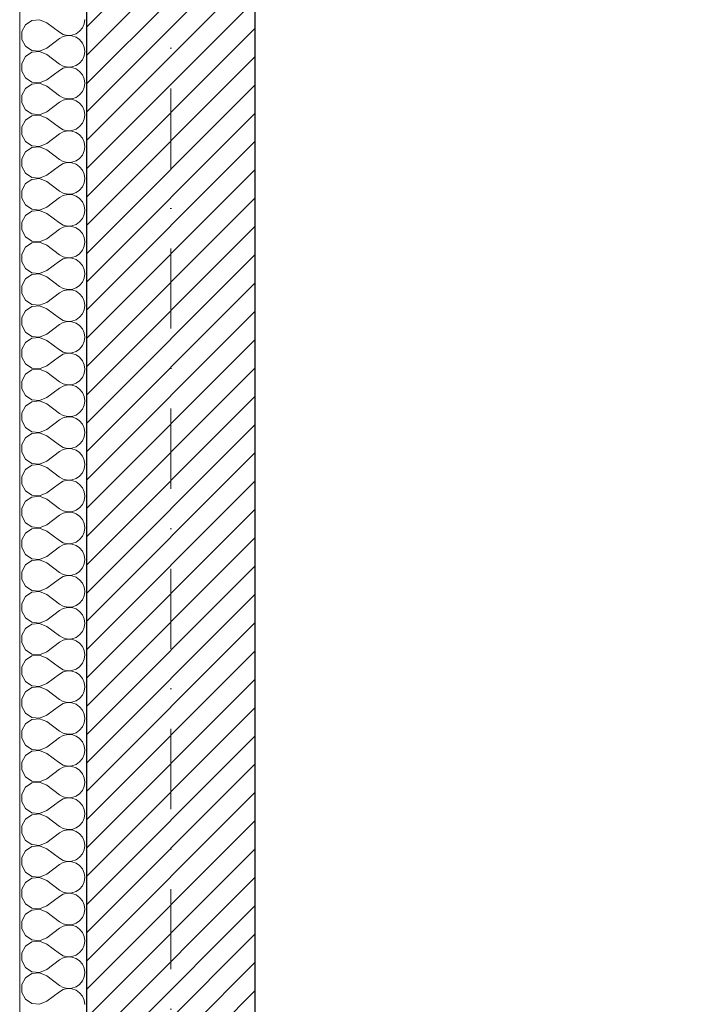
# Model space of a CAD drawing. Header units: millimetres. Extents: x 172139 to 266886, y 98118 to 138225.
# Tile 7 of 123: x 179075 to 180563, y 110143 to 112357. Entities that reach past the tile are written whole.
import ezdxf

# ---------------------------------------------------------------- set-up
doc = ezdxf.new("R2010")
doc.units = ezdxf.units.MM
doc.header["$MEASUREMENT"] = 0
doc.linetypes.add('Kropki i Kreski', pattern=[360, 180, -90, 0, -90])
for name, color, linetype in [('Konstrukcja - Siatki mod', 7, 'Continuous'), ('KR_INW', 7, 'Continuous'), ('NAPIS_SODON', 7, 'Continuous')]:
    doc.layers.add(name, color=color, linetype=linetype)
doc.layers.add('Konstrukcja - Siatki mod_Nr_pióra__48', color=7, linetype='Continuous', lineweight=15, true_color=0xa80f02)
doc.layers.add('KR_INW_Nr_pióra__102', color=7, linetype='Continuous', lineweight=5, true_color=0xcccccc)
for name, color, linetype, lineweight in [('KR_INW_Nr_pióra__101', 252, 'Continuous', 5), ('KR_INW_Nr_pióra__27', 7, 'Continuous', 25), ('KR_INW_Nr_pióra__47', 7, 'Continuous', 15), ('NAPIS_SODON_Nr_pióra__1', 7, 'Continuous', 13)]:
    doc.layers.add(name, color=color, linetype=linetype, lineweight=lineweight)

# ---------------------------------------------------------------- blocks, each defined once
blk = doc.blocks.new('Strop_1', base_point=(179225, 121523.3))
at = {"layer": 'NAPIS_SODON_Nr_pióra__1', "linetype": 'Continuous', "flags": 128}
blk.add_lwpolyline([(179225, 121523.3), (179225.9, 107003.8), (250898.3, 107008.3), (250897.4, 121527.8)], close=True, dxfattribs=at)
blk = doc.blocks.new('*X140')
at = {"layer": 'KR_INW_Nr_pióra__102', "linetype": 'Continuous'}
for p, q in [((179102.4, 112355.1), (179088, 112345.5)), ((179119.8, 112356.7), (179102.4, 112355.1)), ((179135.8, 112350), (179119.8, 112356.7)), ((179220.2, 112347.4), (179221.5, 112357.1)), ((179088, 112345.5), (179079.7, 112330.1)), ((179135.8, 112350), (179164.4, 112328.6)), ((179209.9, 112330.8), (179216.2, 112338.4)), ((179216.2, 112338.4), (179220.2, 112347.4)), ((179079.7, 112330.1), (179079.7, 112312.7)), ((179079.7, 112312.7), (179088, 112297.4)), ((179135.8, 112292.9), (179164.4, 112314.3)), ((179164.4, 112328.6), (179173, 112323.8)), ((179173, 112319.1), (179164.4, 112314.3)), ((179173, 112323.8), (179182.6, 112321.6)), ((179182.6, 112321.3), (179173, 112319.1)), ((179182.6, 112321.6), (179192.4, 112322.1)), ((179192.4, 112320.8), (179182.6, 112321.3)), ((179192.4, 112322.1), (179201.8, 112325.2)), ((179201.8, 112317.7), (179192.4, 112320.8)), ((179201.8, 112325.2), (179209.9, 112330.8)), ((179209.9, 112312.1), (179201.8, 112317.7)), ((179216.2, 112304.5), (179209.9, 112312.1)), ((179088, 112297.4), (179102.4, 112287.8)), ((179119.8, 112286.1), (179135.8, 112292.9)), ((179220.2, 112295.5), (179216.2, 112304.5)), ((179221.5, 112285.7), (179220.2, 112295.5)), ((179088, 112274), (179079.7, 112258.7)), ((179102.4, 112283.7), (179088, 112274)), ((179102.4, 112287.8), (179119.8, 112286.1)), ((179119.8, 112285.3), (179102.4, 112283.7)), ((179135.8, 112278.6), (179119.8, 112285.3)), ((179135.8, 112278.6), (179164.4, 112257.1)), ((179209.9, 112259.4), (179216.2, 112266.9)), ((179216.2, 112266.9), (179220.2, 112276)), ((179220.2, 112276), (179221.5, 112285.7)), ((179079.7, 112258.7), (179079.7, 112241.3)), ((179164.4, 112257.1), (179173, 112252.4)), ((179173, 112247.6), (179164.4, 112242.9)), ((179173, 112252.4), (179182.6, 112250.1)), ((179182.6, 112249.9), (179173, 112247.6)), ((179182.6, 112250.1), (179192.4, 112250.6)), ((179192.4, 112249.4), (179182.6, 112249.9)), ((179192.4, 112250.6), (179201.8, 112253.8)), ((179201.8, 112246.2), (179192.4, 112249.4)), ((179201.8, 112253.8), (179209.9, 112259.4)), ((179209.9, 112240.6), (179201.8, 112246.2)), ((179079.7, 112241.3), (179088, 112226)), ((179088, 112226), (179102.4, 112216.3)), ((179119.8, 112214.7), (179135.8, 112221.4)), ((179135.8, 112221.4), (179164.4, 112242.9)), ((179216.2, 112233.1), (179209.9, 112240.6)), ((179220.2, 112224), (179216.2, 112233.1)), ((179221.5, 112214.3), (179220.2, 112224)), ((179088, 112202.6), (179079.7, 112187.3)), ((179102.4, 112212.2), (179088, 112202.6)), ((179102.4, 112216.3), (179119.8, 112214.7)), ((179119.8, 112213.9), (179102.4, 112212.2)), ((179135.8, 112207.1), (179119.8, 112213.9)), ((179135.8, 112207.1), (179164.4, 112185.7)), ((179216.2, 112195.5), (179220.2, 112204.5)), ((179220.2, 112204.5), (179221.5, 112214.3)), ((179079.7, 112187.3), (179079.7, 112169.9)), ((179164.4, 112185.7), (179173, 112180.9)), ((179173, 112180.9), (179182.6, 112178.7)), ((179182.6, 112178.4), (179173, 112176.2)), ((179182.6, 112178.7), (179192.4, 112179.2)), ((179192.4, 112177.9), (179182.6, 112178.4)), ((179192.4, 112179.2), (179201.8, 112182.3)), ((179201.8, 112174.8), (179192.4, 112177.9)), ((179201.8, 112182.3), (179209.9, 112187.9)), ((179209.9, 112187.9), (179216.2, 112195.5)), ((179079.7, 112169.9), (179088, 112154.5)), ((179135.8, 112150), (179164.4, 112171.4)), ((179173, 112176.2), (179164.4, 112171.4)), ((179209.9, 112169.2), (179201.8, 112174.8)), ((179216.2, 112161.6), (179209.9, 112169.2)), ((179220.2, 112152.6), (179216.2, 112161.6)), ((179088, 112154.5), (179102.4, 112144.9)), ((179102.4, 112140.8), (179088, 112131.2)), ((179102.4, 112144.9), (179119.8, 112143.3)), ((179119.8, 112142.4), (179102.4, 112140.8)), ((179119.8, 112143.3), (179135.8, 112150)), ((179135.8, 112135.7), (179119.8, 112142.4)), ((179135.8, 112135.7), (179164.4, 112114.3)), ((179216.2, 112124.1), (179220.2, 112133.1)), ((179221.5, 112142.9), (179220.2, 112152.6)), ((179220.2, 112133.1), (179221.5, 112142.9)), ((179088, 112131.2), (179079.7, 112115.8)), ((179079.7, 112115.8), (179079.7, 112098.4)), ((179164.4, 112114.3), (179173, 112109.5)), ((179192.4, 112107.8), (179201.8, 112110.9)), ((179201.8, 112110.9), (179209.9, 112116.5)), ((179209.9, 112116.5), (179216.2, 112124.1)), ((179079.7, 112098.4), (179088, 112083.1)), ((179135.8, 112078.6), (179164.4, 112100)), ((179173, 112104.8), (179164.4, 112100)), ((179173, 112109.5), (179182.6, 112107.3)), ((179182.6, 112107), (179173, 112104.8)), ((179182.6, 112107.3), (179192.4, 112107.8)), ((179192.4, 112106.5), (179182.6, 112107)), ((179201.8, 112103.4), (179192.4, 112106.5)), ((179209.9, 112097.8), (179201.8, 112103.4)), ((179216.2, 112090.2), (179209.9, 112097.8)), ((179220.2, 112081.2), (179216.2, 112090.2)), ((179088, 112083.1), (179102.4, 112073.5)), ((179102.4, 112069.4), (179088, 112059.7)), ((179102.4, 112073.5), (179119.8, 112071.8)), ((179119.8, 112071), (179102.4, 112069.4)), ((179119.8, 112071.8), (179135.8, 112078.6)), ((179135.8, 112064.3), (179119.8, 112071)), ((179221.5, 112071.4), (179220.2, 112081.2)), ((179220.2, 112061.7), (179221.5, 112071.4)), ((179088, 112059.7), (179079.7, 112044.4)), ((179079.7, 112044.4), (179079.7, 112027)), ((179135.8, 112064.3), (179164.4, 112042.9)), ((179201.8, 112039.5), (179209.9, 112045.1)), ((179209.9, 112045.1), (179216.2, 112052.7)), ((179216.2, 112052.7), (179220.2, 112061.7)), ((179079.7, 112027), (179088, 112011.7)), ((179135.8, 112007.1), (179164.4, 112028.6)), ((179164.4, 112042.9), (179173, 112038.1)), ((179173, 112033.3), (179164.4, 112028.6)), ((179173, 112038.1), (179182.6, 112035.9)), ((179182.6, 112035.6), (179173, 112033.3)), ((179182.6, 112035.9), (179192.4, 112036.3)), ((179192.4, 112035.1), (179182.6, 112035.6)), ((179192.4, 112036.3), (179201.8, 112039.5)), ((179201.8, 112031.9), (179192.4, 112035.1)), ((179209.9, 112026.4), (179201.8, 112031.9)), ((179216.2, 112018.8), (179209.9, 112026.4)), ((179088, 112011.7), (179102.4, 112002.1)), ((179102.4, 112002.1), (179119.8, 112000.4)), ((179119.8, 112000.4), (179135.8, 112007.1)), ((179220.2, 112009.8), (179216.2, 112018.8)), ((179221.5, 112000), (179220.2, 112009.8)), ((179088, 111988.3), (179079.7, 111973)), ((179102.4, 111997.9), (179088, 111988.3)), ((179119.8, 111999.6), (179102.4, 111997.9)), ((179135.8, 111992.9), (179119.8, 111999.6)), ((179135.8, 111992.9), (179164.4, 111971.4)), ((179209.9, 111973.6), (179216.2, 111981.2)), ((179216.2, 111981.2), (179220.2, 111990.2)), ((179220.2, 111990.2), (179221.5, 112000)), ((179079.7, 111973), (179079.7, 111955.6)), ((179135.8, 111935.7), (179164.4, 111957.1)), ((179164.4, 111971.4), (179173, 111966.7)), ((179173, 111961.9), (179164.4, 111957.1)), ((179173, 111966.7), (179182.6, 111964.4)), ((179182.6, 111964.1), (179173, 111961.9)), ((179182.6, 111964.4), (179192.4, 111964.9)), ((179192.4, 111963.7), (179182.6, 111964.1)), ((179192.4, 111964.9), (179201.8, 111968.1)), ((179201.8, 111960.5), (179192.4, 111963.7)), ((179201.8, 111968.1), (179209.9, 111973.6)), ((179209.9, 111954.9), (179201.8, 111960.5)), ((179079.7, 111955.6), (179088, 111940.3)), ((179088, 111940.3), (179102.4, 111930.6)), ((179119.8, 111929), (179135.8, 111935.7)), ((179216.2, 111947.3), (179209.9, 111954.9)), ((179220.2, 111938.3), (179216.2, 111947.3)), ((179221.5, 111928.6), (179220.2, 111938.3)), ((179088, 111916.9), (179079.7, 111901.6)), ((179102.4, 111926.5), (179088, 111916.9)), ((179102.4, 111930.6), (179119.8, 111929)), ((179119.8, 111928.2), (179102.4, 111926.5)), ((179135.8, 111921.4), (179119.8, 111928.2)), ((179135.8, 111921.4), (179164.4, 111900)), ((179216.2, 111909.8), (179220.2, 111918.8)), ((179220.2, 111918.8), (179221.5, 111928.6)), ((179079.7, 111901.6), (179079.7, 111884.2)), ((179164.4, 111900), (179173, 111895.2)), ((179173, 111890.5), (179164.4, 111885.7)), ((179173, 111895.2), (179182.6, 111893)), ((179182.6, 111892.7), (179173, 111890.5)), ((179182.6, 111893), (179192.4, 111893.5)), ((179192.4, 111892.2), (179182.6, 111892.7)), ((179192.4, 111893.5), (179201.8, 111896.6)), ((179201.8, 111889.1), (179192.4, 111892.2)), ((179201.8, 111896.6), (179209.9, 111902.2)), ((179209.9, 111902.2), (179216.2, 111909.8)), ((179079.7, 111884.2), (179088, 111868.8)), ((179088, 111868.8), (179102.4, 111859.2)), ((179135.8, 111864.3), (179164.4, 111885.7)), ((179209.9, 111883.5), (179201.8, 111889.1)), ((179216.2, 111875.9), (179209.9, 111883.5)), ((179220.2, 111866.9), (179216.2, 111875.9)), ((179088, 111845.5), (179079.7, 111830.1)), ((179102.4, 111855.1), (179088, 111845.5)), ((179102.4, 111859.2), (179119.8, 111857.6)), ((179119.8, 111856.7), (179102.4, 111855.1)), ((179119.8, 111857.6), (179135.8, 111864.3)), ((179135.8, 111850), (179119.8, 111856.7)), ((179135.8, 111850), (179164.4, 111828.6)), ((179216.2, 111838.4), (179220.2, 111847.4)), ((179221.5, 111857.1), (179220.2, 111866.9)), ((179220.2, 111847.4), (179221.5, 111857.1)), ((179079.7, 111830.1), (179079.7, 111812.7)), ((179164.4, 111828.6), (179173, 111823.8)), ((179173, 111823.8), (179182.6, 111821.6)), ((179192.4, 111822.1), (179201.8, 111825.2)), ((179201.8, 111825.2), (179209.9, 111830.8)), ((179209.9, 111830.8), (179216.2, 111838.4)), ((179079.7, 111812.7), (179088, 111797.4)), ((179135.8, 111792.9), (179164.4, 111814.3)), ((179173, 111819.1), (179164.4, 111814.3)), ((179182.6, 111821.3), (179173, 111819.1)), ((179182.6, 111821.6), (179192.4, 111822.1)), ((179192.4, 111820.8), (179182.6, 111821.3)), ((179201.8, 111817.7), (179192.4, 111820.8)), ((179209.9, 111812.1), (179201.8, 111817.7)), ((179216.2, 111804.5), (179209.9, 111812.1)), ((179220.2, 111795.5), (179216.2, 111804.5)), ((179088, 111797.4), (179102.4, 111787.8)), ((179102.4, 111783.7), (179088, 111774)), ((179102.4, 111787.8), (179119.8, 111786.1)), ((179119.8, 111785.3), (179102.4, 111783.7)), ((179119.8, 111786.1), (179135.8, 111792.9)), ((179135.8, 111778.6), (179119.8, 111785.3)), ((179221.5, 111785.7), (179220.2, 111795.5)), ((179220.2, 111776), (179221.5, 111785.7)), ((179088, 111774), (179079.7, 111758.7)), ((179079.7, 111758.7), (179079.7, 111741.3)), ((179135.8, 111778.6), (179164.4, 111757.1)), ((179164.4, 111757.1), (179173, 111752.4)), ((179201.8, 111753.8), (179209.9, 111759.4)), ((179209.9, 111759.4), (179216.2, 111766.9)), ((179216.2, 111766.9), (179220.2, 111776)), ((179079.7, 111741.3), (179088, 111726)), ((179135.8, 111721.4), (179164.4, 111742.9)), ((179173, 111747.6), (179164.4, 111742.9)), ((179173, 111752.4), (179182.6, 111750.1)), ((179182.6, 111749.9), (179173, 111747.6)), ((179182.6, 111750.1), (179192.4, 111750.6)), ((179192.4, 111749.4), (179182.6, 111749.9)), ((179192.4, 111750.6), (179201.8, 111753.8)), ((179201.8, 111746.2), (179192.4, 111749.4)), ((179209.9, 111740.6), (179201.8, 111746.2)), ((179216.2, 111733.1), (179209.9, 111740.6)), ((179088, 111726), (179102.4, 111716.3)), ((179102.4, 111712.2), (179088, 111702.6)), ((179102.4, 111716.3), (179119.8, 111714.7)), ((179119.8, 111713.9), (179102.4, 111712.2)), ((179119.8, 111714.7), (179135.8, 111721.4)), ((179135.8, 111707.1), (179119.8, 111713.9)), ((179220.2, 111724), (179216.2, 111733.1)), ((179221.5, 111714.3), (179220.2, 111724)), ((179220.2, 111704.5), (179221.5, 111714.3)), ((179088, 111702.6), (179079.7, 111687.3)), ((179135.8, 111707.1), (179164.4, 111685.7)), ((179209.9, 111687.9), (179216.2, 111695.5)), ((179216.2, 111695.5), (179220.2, 111704.5)), ((179079.7, 111687.3), (179079.7, 111669.9)), ((179079.7, 111669.9), (179088, 111654.5)), ((179135.8, 111650), (179164.4, 111671.4)), ((179164.4, 111685.7), (179173, 111680.9)), ((179173, 111676.2), (179164.4, 111671.4)), ((179173, 111680.9), (179182.6, 111678.7)), ((179182.6, 111678.4), (179173, 111676.2)), ((179182.6, 111678.7), (179192.4, 111679.2)), ((179192.4, 111677.9), (179182.6, 111678.4)), ((179192.4, 111679.2), (179201.8, 111682.3)), ((179201.8, 111674.8), (179192.4, 111677.9)), ((179201.8, 111682.3), (179209.9, 111687.9)), ((179209.9, 111669.2), (179201.8, 111674.8)), ((179216.2, 111661.6), (179209.9, 111669.2)), ((179088, 111654.5), (179102.4, 111644.9)), ((179119.8, 111643.3), (179135.8, 111650)), ((179220.2, 111652.6), (179216.2, 111661.6)), ((179221.5, 111642.9), (179220.2, 111652.6)), ((179088, 111631.2), (179079.7, 111615.8)), ((179102.4, 111640.8), (179088, 111631.2)), ((179102.4, 111644.9), (179119.8, 111643.3)), ((179119.8, 111642.4), (179102.4, 111640.8)), ((179135.8, 111635.7), (179119.8, 111642.4)), ((179135.8, 111635.7), (179164.4, 111614.3)), ((179209.9, 111616.5), (179216.2, 111624.1)), ((179216.2, 111624.1), (179220.2, 111633.1)), ((179220.2, 111633.1), (179221.5, 111642.9)), ((179079.7, 111615.8), (179079.7, 111598.4)), ((179164.4, 111614.3), (179173, 111609.5)), ((179173, 111604.8), (179164.4, 111600)), ((179173, 111609.5), (179182.6, 111607.3)), ((179182.6, 111607), (179173, 111604.8)), ((179182.6, 111607.3), (179192.4, 111607.8)), ((179192.4, 111606.5), (179182.6, 111607)), ((179192.4, 111607.8), (179201.8, 111610.9)), ((179201.8, 111603.4), (179192.4, 111606.5)), ((179201.8, 111610.9), (179209.9, 111616.5)), ((179209.9, 111597.8), (179201.8, 111603.4)), ((179079.7, 111598.4), (179088, 111583.1)), ((179088, 111583.1), (179102.4, 111573.5)), ((179135.8, 111578.6), (179164.4, 111600)), ((179216.2, 111590.2), (179209.9, 111597.8)), ((179220.2, 111581.2), (179216.2, 111590.2)), ((179221.5, 111571.4), (179220.2, 111581.2)), ((179088, 111559.7), (179079.7, 111544.4)), ((179102.4, 111569.4), (179088, 111559.7)), ((179102.4, 111573.5), (179119.8, 111571.8)), ((179119.8, 111571), (179102.4, 111569.4)), ((179119.8, 111571.8), (179135.8, 111578.6)), ((179135.8, 111564.3), (179119.8, 111571)), ((179135.8, 111564.3), (179164.4, 111542.9)), ((179216.2, 111552.7), (179220.2, 111561.7)), ((179220.2, 111561.7), (179221.5, 111571.4)), ((179079.7, 111544.4), (179079.7, 111527)), ((179164.4, 111542.9), (179173, 111538.1)), ((179173, 111538.1), (179182.6, 111535.9)), ((179182.6, 111535.6), (179173, 111533.3)), ((179182.6, 111535.9), (179192.4, 111536.3)), ((179192.4, 111535.1), (179182.6, 111535.6)), ((179192.4, 111536.3), (179201.8, 111539.5)), ((179201.8, 111539.5), (179209.9, 111545.1)), ((179209.9, 111545.1), (179216.2, 111552.7)), ((179079.7, 111527), (179088, 111511.7)), ((179135.8, 111507.1), (179164.4, 111528.6)), ((179173, 111533.3), (179164.4, 111528.6)), ((179201.8, 111531.9), (179192.4, 111535.1)), ((179209.9, 111526.4), (179201.8, 111531.9)), ((179216.2, 111518.8), (179209.9, 111526.4)), ((179220.2, 111509.8), (179216.2, 111518.8)), ((179088, 111511.7), (179102.4, 111502.1)), ((179102.4, 111497.9), (179088, 111488.3)), ((179102.4, 111502.1), (179119.8, 111500.4)), ((179119.8, 111499.6), (179102.4, 111497.9)), ((179119.8, 111500.4), (179135.8, 111507.1)), ((179135.8, 111492.9), (179119.8, 111499.6)), ((179135.8, 111492.9), (179164.4, 111471.4)), ((179221.5, 111500), (179220.2, 111509.8)), ((179220.2, 111490.2), (179221.5, 111500)), ((179088, 111488.3), (179079.7, 111473)), ((179079.7, 111473), (179079.7, 111455.6)), ((179164.4, 111471.4), (179173, 111466.7)), ((179201.8, 111468.1), (179209.9, 111473.6)), ((179209.9, 111473.6), (179216.2, 111481.2)), ((179216.2, 111481.2), (179220.2, 111490.2)), ((179079.7, 111455.6), (179088, 111440.3)), ((179135.8, 111435.7), (179164.4, 111457.1)), ((179173, 111461.9), (179164.4, 111457.1)), ((179173, 111466.7), (179182.6, 111464.4)), ((179182.6, 111464.1), (179173, 111461.9)), ((179182.6, 111464.4), (179192.4, 111464.9)), ((179192.4, 111463.7), (179182.6, 111464.1)), ((179192.4, 111464.9), (179201.8, 111468.1)), ((179201.8, 111460.5), (179192.4, 111463.7)), ((179209.9, 111454.9), (179201.8, 111460.5)), ((179216.2, 111447.3), (179209.9, 111454.9)), ((179220.2, 111438.3), (179216.2, 111447.3)), ((179088, 111440.3), (179102.4, 111430.6)), ((179102.4, 111426.5), (179088, 111416.9)), ((179102.4, 111430.6), (179119.8, 111429)), ((179119.8, 111428.2), (179102.4, 111426.5)), ((179119.8, 111429), (179135.8, 111435.7)), ((179135.8, 111421.4), (179119.8, 111428.2)), ((179221.5, 111428.6), (179220.2, 111438.3)), ((179220.2, 111418.8), (179221.5, 111428.6)), ((179088, 111416.9), (179079.7, 111401.6)), ((179135.8, 111421.4), (179164.4, 111400)), ((179209.9, 111402.2), (179216.2, 111409.8)), ((179216.2, 111409.8), (179220.2, 111418.8)), ((179079.7, 111401.6), (179079.7, 111384.2)), ((179079.7, 111384.2), (179088, 111368.8)), ((179135.8, 111364.3), (179164.4, 111385.7)), ((179164.4, 111400), (179173, 111395.2)), ((179173, 111390.5), (179164.4, 111385.7)), ((179173, 111395.2), (179182.6, 111393)), ((179182.6, 111392.7), (179173, 111390.5)), ((179182.6, 111393), (179192.4, 111393.5)), ((179192.4, 111392.2), (179182.6, 111392.7)), ((179192.4, 111393.5), (179201.8, 111396.6)), ((179201.8, 111389.1), (179192.4, 111392.2)), ((179201.8, 111396.6), (179209.9, 111402.2)), ((179209.9, 111383.5), (179201.8, 111389.1)), ((179216.2, 111375.9), (179209.9, 111383.5)), ((179088, 111368.8), (179102.4, 111359.2)), ((179102.4, 111359.2), (179119.8, 111357.6)), ((179119.8, 111357.6), (179135.8, 111364.3)), ((179220.2, 111366.9), (179216.2, 111375.9)), ((179221.5, 111357.1), (179220.2, 111366.9)), ((179088, 111345.5), (179079.7, 111330.1)), ((179102.4, 111355.1), (179088, 111345.5)), ((179119.8, 111356.7), (179102.4, 111355.1)), ((179135.8, 111350), (179119.8, 111356.7)), ((179135.8, 111350), (179164.4, 111328.6)), ((179209.9, 111330.8), (179216.2, 111338.4)), ((179216.2, 111338.4), (179220.2, 111347.4)), ((179220.2, 111347.4), (179221.5, 111357.1)), ((179079.7, 111330.1), (179079.7, 111312.7)), ((179135.8, 111292.9), (179164.4, 111314.3)), ((179164.4, 111328.6), (179173, 111323.8)), ((179173, 111319.1), (179164.4, 111314.3)), ((179173, 111323.8), (179182.6, 111321.6)), ((179182.6, 111321.3), (179173, 111319.1)), ((179182.6, 111321.6), (179192.4, 111322.1)), ((179192.4, 111320.8), (179182.6, 111321.3)), ((179192.4, 111322.1), (179201.8, 111325.2)), ((179201.8, 111317.7), (179192.4, 111320.8)), ((179201.8, 111325.2), (179209.9, 111330.8)), ((179209.9, 111312.1), (179201.8, 111317.7)), ((179079.7, 111312.7), (179088, 111297.4)), ((179088, 111297.4), (179102.4, 111287.8)), ((179119.8, 111286.1), (179135.8, 111292.9)), ((179216.2, 111304.5), (179209.9, 111312.1)), ((179220.2, 111295.5), (179216.2, 111304.5)), ((179221.5, 111285.7), (179220.2, 111295.5)), ((179088, 111274), (179079.7, 111258.7)), ((179102.4, 111283.7), (179088, 111274)), ((179102.4, 111287.8), (179119.8, 111286.1)), ((179119.8, 111285.3), (179102.4, 111283.7)), ((179135.8, 111278.6), (179119.8, 111285.3)), ((179135.8, 111278.6), (179164.4, 111257.1)), ((179216.2, 111266.9), (179220.2, 111276)), ((179220.2, 111276), (179221.5, 111285.7)), ((179079.7, 111258.7), (179079.7, 111241.3)), ((179164.4, 111257.1), (179173, 111252.4)), ((179173, 111247.6), (179164.4, 111242.9)), ((179173, 111252.4), (179182.6, 111250.1)), ((179182.6, 111249.9), (179173, 111247.6)), ((179182.6, 111250.1), (179192.4, 111250.6)), ((179192.4, 111249.4), (179182.6, 111249.9)), ((179192.4, 111250.6), (179201.8, 111253.8)), ((179201.8, 111246.2), (179192.4, 111249.4)), ((179201.8, 111253.8), (179209.9, 111259.4)), ((179209.9, 111259.4), (179216.2, 111266.9)), ((179079.7, 111241.3), (179088, 111226)), ((179088, 111226), (179102.4, 111216.3)), ((179135.8, 111221.4), (179164.4, 111242.9)), ((179209.9, 111240.6), (179201.8, 111246.2)), ((179216.2, 111233.1), (179209.9, 111240.6)), ((179220.2, 111224), (179216.2, 111233.1)), ((179102.4, 111212.2), (179088, 111202.6)), ((179102.4, 111216.3), (179119.8, 111214.7)), ((179119.8, 111213.9), (179102.4, 111212.2)), ((179119.8, 111214.7), (179135.8, 111221.4)), ((179135.8, 111207.1), (179119.8, 111213.9)), ((179135.8, 111207.1), (179164.4, 111185.7)), ((179216.2, 111195.5), (179220.2, 111204.5)), ((179221.5, 111214.3), (179220.2, 111224)), ((179220.2, 111204.5), (179221.5, 111214.3)), ((179088, 111202.6), (179079.7, 111187.3)), ((179079.7, 111187.3), (179079.7, 111169.9)), ((179164.4, 111185.7), (179173, 111180.9)), ((179173, 111180.9), (179182.6, 111178.7)), ((179192.4, 111179.2), (179201.8, 111182.3)), ((179201.8, 111182.3), (179209.9, 111187.9)), ((179209.9, 111187.9), (179216.2, 111195.5)), ((179079.7, 111169.9), (179088, 111154.5)), ((179135.8, 111150), (179164.4, 111171.4)), ((179173, 111176.2), (179164.4, 111171.4)), ((179182.6, 111178.4), (179173, 111176.2)), ((179182.6, 111178.7), (179192.4, 111179.2)), ((179192.4, 111177.9), (179182.6, 111178.4)), ((179201.8, 111174.8), (179192.4, 111177.9)), ((179209.9, 111169.2), (179201.8, 111174.8)), ((179216.2, 111161.6), (179209.9, 111169.2)), ((179220.2, 111152.6), (179216.2, 111161.6)), ((179088, 111154.5), (179102.4, 111144.9)), ((179102.4, 111140.8), (179088, 111131.2)), ((179102.4, 111144.9), (179119.8, 111143.3)), ((179119.8, 111142.4), (179102.4, 111140.8)), ((179119.8, 111143.3), (179135.8, 111150)), ((179135.8, 111135.7), (179119.8, 111142.4)), ((179221.5, 111142.9), (179220.2, 111152.6)), ((179220.2, 111133.1), (179221.5, 111142.9)), ((179088, 111131.2), (179079.7, 111115.8)), ((179079.7, 111115.8), (179079.7, 111098.4)), ((179135.8, 111135.7), (179164.4, 111114.3)), ((179201.8, 111110.9), (179209.9, 111116.5)), ((179209.9, 111116.5), (179216.2, 111124.1)), ((179216.2, 111124.1), (179220.2, 111133.1)), ((179079.7, 111098.4), (179088, 111083.1)), ((179135.8, 111078.6), (179164.4, 111100)), ((179164.4, 111114.3), (179173, 111109.5)), ((179173, 111104.8), (179164.4, 111100)), ((179173, 111109.5), (179182.6, 111107.3)), ((179182.6, 111107), (179173, 111104.8)), ((179182.6, 111107.3), (179192.4, 111107.8)), ((179192.4, 111106.5), (179182.6, 111107)), ((179192.4, 111107.8), (179201.8, 111110.9)), ((179201.8, 111103.4), (179192.4, 111106.5)), ((179209.9, 111097.8), (179201.8, 111103.4)), ((179216.2, 111090.2), (179209.9, 111097.8)), ((179088, 111083.1), (179102.4, 111073.5)), ((179102.4, 111073.5), (179119.8, 111071.8)), ((179119.8, 111071), (179102.4, 111069.4)), ((179119.8, 111071.8), (179135.8, 111078.6)), ((179135.8, 111064.3), (179119.8, 111071)), ((179220.2, 111081.2), (179216.2, 111090.2)), ((179221.5, 111071.4), (179220.2, 111081.2)), ((179220.2, 111061.7), (179221.5, 111071.4)), ((179088, 111059.7), (179079.7, 111044.4)), ((179102.4, 111069.4), (179088, 111059.7)), ((179135.8, 111064.3), (179164.4, 111042.9)), ((179209.9, 111045.1), (179216.2, 111052.7)), ((179216.2, 111052.7), (179220.2, 111061.7)), ((179079.7, 111044.4), (179079.7, 111027)), ((179079.7, 111027), (179088, 111011.7)), ((179135.8, 111007.1), (179164.4, 111028.6)), ((179164.4, 111042.9), (179173, 111038.1)), ((179173, 111033.3), (179164.4, 111028.6)), ((179173, 111038.1), (179182.6, 111035.9)), ((179182.6, 111035.6), (179173, 111033.3)), ((179182.6, 111035.9), (179192.4, 111036.3)), ((179192.4, 111035.1), (179182.6, 111035.6)), ((179192.4, 111036.3), (179201.8, 111039.5)), ((179201.8, 111031.9), (179192.4, 111035.1)), ((179201.8, 111039.5), (179209.9, 111045.1)), ((179209.9, 111026.4), (179201.8, 111031.9)), ((179216.2, 111018.8), (179209.9, 111026.4)), ((179088, 111011.7), (179102.4, 111002.1)), ((179119.8, 111000.4), (179135.8, 111007.1)), ((179220.2, 111009.8), (179216.2, 111018.8)), ((179221.5, 111000), (179220.2, 111009.8)), ((179088, 110988.3), (179079.7, 110973)), ((179102.4, 110997.9), (179088, 110988.3)), ((179102.4, 111002.1), (179119.8, 111000.4)), ((179119.8, 110999.6), (179102.4, 110997.9)), ((179135.8, 110992.9), (179119.8, 110999.6)), ((179135.8, 110992.9), (179164.4, 110971.4)), ((179216.2, 110981.2), (179220.2, 110990.2)), ((179220.2, 110990.2), (179221.5, 111000)), ((179079.7, 110973), (179079.7, 110955.6)), ((179164.4, 110971.4), (179173, 110966.7)), ((179173, 110961.9), (179164.4, 110957.1)), ((179173, 110966.7), (179182.6, 110964.4)), ((179182.6, 110964.1), (179173, 110961.9)), ((179182.6, 110964.4), (179192.4, 110964.9)), ((179192.4, 110963.7), (179182.6, 110964.1)), ((179192.4, 110964.9), (179201.8, 110968.1)), ((179201.8, 110960.5), (179192.4, 110963.7)), ((179201.8, 110968.1), (179209.9, 110973.6)), ((179209.9, 110954.9), (179201.8, 110960.5)), ((179209.9, 110973.6), (179216.2, 110981.2)), ((179079.7, 110955.6), (179088, 110940.3)), ((179088, 110940.3), (179102.4, 110930.6)), ((179135.8, 110935.7), (179164.4, 110957.1)), ((179216.2, 110947.3), (179209.9, 110954.9)), ((179220.2, 110938.3), (179216.2, 110947.3)), ((179221.5, 110928.6), (179220.2, 110938.3)), ((179088, 110916.9), (179079.7, 110901.6)), ((179102.4, 110926.5), (179088, 110916.9)), ((179102.4, 110930.6), (179119.8, 110929)), ((179119.8, 110928.2), (179102.4, 110926.5)), ((179119.8, 110929), (179135.8, 110935.7)), ((179135.8, 110921.4), (179119.8, 110928.2)), ((179135.8, 110921.4), (179164.4, 110900)), ((179216.2, 110909.8), (179220.2, 110918.8)), ((179220.2, 110918.8), (179221.5, 110928.6)), ((179079.7, 110901.6), (179079.7, 110884.2)), ((179164.4, 110900), (179173, 110895.2)), ((179173, 110895.2), (179182.6, 110893)), ((179182.6, 110893), (179192.4, 110893.5)), ((179192.4, 110893.5), (179201.8, 110896.6)), ((179201.8, 110896.6), (179209.9, 110902.2)), ((179209.9, 110902.2), (179216.2, 110909.8)), ((179079.7, 110884.2), (179088, 110868.8)), ((179135.8, 110864.3), (179164.4, 110885.7)), ((179173, 110890.5), (179164.4, 110885.7)), ((179182.6, 110892.7), (179173, 110890.5)), ((179192.4, 110892.2), (179182.6, 110892.7)), ((179201.8, 110889.1), (179192.4, 110892.2)), ((179209.9, 110883.5), (179201.8, 110889.1)), ((179216.2, 110875.9), (179209.9, 110883.5)), ((179220.2, 110866.9), (179216.2, 110875.9)), ((179088, 110868.8), (179102.4, 110859.2)), ((179102.4, 110855.1), (179088, 110845.5)), ((179102.4, 110859.2), (179119.8, 110857.6)), ((179119.8, 110856.7), (179102.4, 110855.1)), ((179119.8, 110857.6), (179135.8, 110864.3)), ((179135.8, 110850), (179119.8, 110856.7)), ((179135.8, 110850), (179164.4, 110828.6)), ((179221.5, 110857.1), (179220.2, 110866.9)), ((179220.2, 110847.4), (179221.5, 110857.1)), ((179088, 110845.5), (179079.7, 110830.1)), ((179079.7, 110830.1), (179079.7, 110812.7)), ((179164.4, 110828.6), (179173, 110823.8)), ((179201.8, 110825.2), (179209.9, 110830.8)), ((179209.9, 110830.8), (179216.2, 110838.4)), ((179216.2, 110838.4), (179220.2, 110847.4)), ((179079.7, 110812.7), (179088, 110797.4)), ((179135.8, 110792.9), (179164.4, 110814.3)), ((179173, 110819.1), (179164.4, 110814.3)), ((179173, 110823.8), (179182.6, 110821.6)), ((179182.6, 110821.3), (179173, 110819.1)), ((179182.6, 110821.6), (179192.4, 110822.1)), ((179192.4, 110820.8), (179182.6, 110821.3)), ((179192.4, 110822.1), (179201.8, 110825.2)), ((179201.8, 110817.7), (179192.4, 110820.8)), ((179209.9, 110812.1), (179201.8, 110817.7)), ((179216.2, 110804.5), (179209.9, 110812.1)), ((179088, 110797.4), (179102.4, 110787.8)), ((179102.4, 110783.7), (179088, 110774)), ((179102.4, 110787.8), (179119.8, 110786.1)), ((179119.8, 110785.3), (179102.4, 110783.7)), ((179119.8, 110786.1), (179135.8, 110792.9)), ((179135.8, 110778.6), (179119.8, 110785.3)), ((179220.2, 110795.5), (179216.2, 110804.5)), ((179221.5, 110785.7), (179220.2, 110795.5)), ((179220.2, 110776), (179221.5, 110785.7)), ((179088, 110774), (179079.7, 110758.7)), ((179135.8, 110778.6), (179164.4, 110757.1)), ((179209.9, 110759.4), (179216.2, 110766.9)), ((179216.2, 110766.9), (179220.2, 110776)), ((179079.7, 110758.7), (179079.7, 110741.3)), ((179079.7, 110741.3), (179088, 110726)), ((179135.8, 110721.4), (179164.4, 110742.9)), ((179164.4, 110757.1), (179173, 110752.4)), ((179173, 110747.6), (179164.4, 110742.9)), ((179173, 110752.4), (179182.6, 110750.1)), ((179182.6, 110749.9), (179173, 110747.6)), ((179182.6, 110750.1), (179192.4, 110750.6)), ((179192.4, 110749.4), (179182.6, 110749.9)), ((179192.4, 110750.6), (179201.8, 110753.8)), ((179201.8, 110746.2), (179192.4, 110749.4)), ((179201.8, 110753.8), (179209.9, 110759.4)), ((179209.9, 110740.6), (179201.8, 110746.2)), ((179216.2, 110733.1), (179209.9, 110740.6)), ((179088, 110726), (179102.4, 110716.3)), ((179102.4, 110716.3), (179119.8, 110714.7)), ((179119.8, 110714.7), (179135.8, 110721.4)), ((179220.2, 110724), (179216.2, 110733.1)), ((179221.5, 110714.3), (179220.2, 110724)), ((179088, 110702.6), (179079.7, 110687.3)), ((179102.4, 110712.2), (179088, 110702.6)), ((179119.8, 110713.9), (179102.4, 110712.2)), ((179135.8, 110707.1), (179119.8, 110713.9)), ((179135.8, 110707.1), (179164.4, 110685.7)), ((179209.9, 110687.9), (179216.2, 110695.5)), ((179216.2, 110695.5), (179220.2, 110704.5)), ((179220.2, 110704.5), (179221.5, 110714.3)), ((179079.7, 110687.3), (179079.7, 110669.9)), ((179164.4, 110685.7), (179173, 110680.9)), ((179173, 110676.2), (179164.4, 110671.4)), ((179173, 110680.9), (179182.6, 110678.7)), ((179182.6, 110678.4), (179173, 110676.2)), ((179182.6, 110678.7), (179192.4, 110679.2)), ((179192.4, 110677.9), (179182.6, 110678.4)), ((179192.4, 110679.2), (179201.8, 110682.3)), ((179201.8, 110674.8), (179192.4, 110677.9)), ((179201.8, 110682.3), (179209.9, 110687.9)), ((179209.9, 110669.2), (179201.8, 110674.8)), ((179079.7, 110669.9), (179088, 110654.5)), ((179088, 110654.5), (179102.4, 110644.9)), ((179119.8, 110643.3), (179135.8, 110650)), ((179135.8, 110650), (179164.4, 110671.4)), ((179216.2, 110661.6), (179209.9, 110669.2)), ((179220.2, 110652.6), (179216.2, 110661.6)), ((179221.5, 110642.9), (179220.2, 110652.6)), ((179088, 110631.2), (179079.7, 110615.8)), ((179102.4, 110640.8), (179088, 110631.2)), ((179102.4, 110644.9), (179119.8, 110643.3)), ((179119.8, 110642.4), (179102.4, 110640.8)), ((179135.8, 110635.7), (179119.8, 110642.4)), ((179135.8, 110635.7), (179164.4, 110614.3)), ((179216.2, 110624.1), (179220.2, 110633.1)), ((179220.2, 110633.1), (179221.5, 110642.9)), ((179079.7, 110615.8), (179079.7, 110598.4)), ((179164.4, 110614.3), (179173, 110609.5)), ((179173, 110609.5), (179182.6, 110607.3)), ((179182.6, 110607), (179173, 110604.8)), ((179182.6, 110607.3), (179192.4, 110607.8)), ((179192.4, 110606.5), (179182.6, 110607)), ((179192.4, 110607.8), (179201.8, 110610.9)), ((179201.8, 110603.4), (179192.4, 110606.5)), ((179201.8, 110610.9), (179209.9, 110616.5)), ((179209.9, 110616.5), (179216.2, 110624.1)), ((179079.7, 110598.4), (179088, 110583.1)), ((179135.8, 110578.6), (179164.4, 110600)), ((179173, 110604.8), (179164.4, 110600)), ((179209.9, 110597.8), (179201.8, 110603.4)), ((179216.2, 110590.2), (179209.9, 110597.8)), ((179220.2, 110581.2), (179216.2, 110590.2)), ((179088, 110583.1), (179102.4, 110573.5)), ((179102.4, 110569.4), (179088, 110559.7)), ((179102.4, 110573.5), (179119.8, 110571.8)), ((179119.8, 110571), (179102.4, 110569.4)), ((179119.8, 110571.8), (179135.8, 110578.6)), ((179135.8, 110564.3), (179119.8, 110571)), ((179135.8, 110564.3), (179164.4, 110542.9)), ((179216.2, 110552.7), (179220.2, 110561.7)), ((179221.5, 110571.4), (179220.2, 110581.2)), ((179220.2, 110561.7), (179221.5, 110571.4)), ((179088, 110559.7), (179079.7, 110544.4)), ((179079.7, 110544.4), (179079.7, 110527)), ((179164.4, 110542.9), (179173, 110538.1)), ((179192.4, 110536.3), (179201.8, 110539.5)), ((179201.8, 110539.5), (179209.9, 110545.1)), ((179209.9, 110545.1), (179216.2, 110552.7)), ((179079.7, 110527), (179088, 110511.7)), ((179135.8, 110507.1), (179164.4, 110528.6)), ((179173, 110533.3), (179164.4, 110528.6)), ((179173, 110538.1), (179182.6, 110535.9)), ((179182.6, 110535.6), (179173, 110533.3)), ((179182.6, 110535.9), (179192.4, 110536.3)), ((179192.4, 110535.1), (179182.6, 110535.6)), ((179201.8, 110531.9), (179192.4, 110535.1)), ((179209.9, 110526.4), (179201.8, 110531.9)), ((179216.2, 110518.8), (179209.9, 110526.4)), ((179220.2, 110509.8), (179216.2, 110518.8)), ((179088, 110511.7), (179102.4, 110502.1)), ((179102.4, 110497.9), (179088, 110488.3)), ((179102.4, 110502.1), (179119.8, 110500.4)), ((179119.8, 110499.6), (179102.4, 110497.9)), ((179119.8, 110500.4), (179135.8, 110507.1)), ((179135.8, 110492.9), (179119.8, 110499.6)), ((179221.5, 110500), (179220.2, 110509.8)), ((179220.2, 110490.2), (179221.5, 110500)), ((179088, 110488.3), (179079.7, 110473)), ((179079.7, 110473), (179079.7, 110455.6)), ((179135.8, 110492.9), (179164.4, 110471.4)), ((179201.8, 110468.1), (179209.9, 110473.6)), ((179209.9, 110473.6), (179216.2, 110481.2)), ((179216.2, 110481.2), (179220.2, 110490.2)), ((179079.7, 110455.6), (179088, 110440.3)), ((179135.8, 110435.7), (179164.4, 110457.1)), ((179164.4, 110471.4), (179173, 110466.7)), ((179173, 110461.9), (179164.4, 110457.1)), ((179173, 110466.7), (179182.6, 110464.4)), ((179182.6, 110464.1), (179173, 110461.9)), ((179182.6, 110464.4), (179192.4, 110464.9)), ((179192.4, 110463.7), (179182.6, 110464.1)), ((179192.4, 110464.9), (179201.8, 110468.1)), ((179201.8, 110460.5), (179192.4, 110463.7)), ((179209.9, 110454.9), (179201.8, 110460.5)), ((179216.2, 110447.3), (179209.9, 110454.9)), ((179088, 110440.3), (179102.4, 110430.6)), ((179102.4, 110430.6), (179119.8, 110429)), ((179119.8, 110429), (179135.8, 110435.7)), ((179220.2, 110438.3), (179216.2, 110447.3)), ((179221.5, 110428.6), (179220.2, 110438.3)), ((179220.2, 110418.8), (179221.5, 110428.6)), ((179088, 110416.9), (179079.7, 110401.6)), ((179102.4, 110426.5), (179088, 110416.9)), ((179119.8, 110428.2), (179102.4, 110426.5)), ((179135.8, 110421.4), (179119.8, 110428.2)), ((179135.8, 110421.4), (179164.4, 110400)), ((179209.9, 110402.2), (179216.2, 110409.8)), ((179216.2, 110409.8), (179220.2, 110418.8)), ((179079.7, 110401.6), (179079.7, 110384.2)), ((179079.7, 110384.2), (179088, 110368.8)), ((179135.8, 110364.3), (179164.4, 110385.7)), ((179164.4, 110400), (179173, 110395.2)), ((179173, 110390.5), (179164.4, 110385.7)), ((179173, 110395.2), (179182.6, 110393)), ((179182.6, 110392.7), (179173, 110390.5)), ((179182.6, 110393), (179192.4, 110393.5)), ((179192.4, 110392.2), (179182.6, 110392.7)), ((179192.4, 110393.5), (179201.8, 110396.6)), ((179201.8, 110389.1), (179192.4, 110392.2)), ((179201.8, 110396.6), (179209.9, 110402.2)), ((179209.9, 110383.5), (179201.8, 110389.1)), ((179088, 110368.8), (179102.4, 110359.2)), ((179119.8, 110357.6), (179135.8, 110364.3)), ((179216.2, 110375.9), (179209.9, 110383.5)), ((179220.2, 110366.9), (179216.2, 110375.9)), ((179221.5, 110357.1), (179220.2, 110366.9)), ((179088, 110345.5), (179079.7, 110330.1)), ((179102.4, 110355.1), (179088, 110345.5)), ((179102.4, 110359.2), (179119.8, 110357.6)), ((179119.8, 110356.7), (179102.4, 110355.1)), ((179135.8, 110350), (179119.8, 110356.7)), ((179135.8, 110350), (179164.4, 110328.6)), ((179216.2, 110338.4), (179220.2, 110347.4)), ((179220.2, 110347.4), (179221.5, 110357.1)), ((179079.7, 110330.1), (179079.7, 110312.7)), ((179164.4, 110328.6), (179173, 110323.8)), ((179173, 110319.1), (179164.4, 110314.3)), ((179173, 110323.8), (179182.6, 110321.6)), ((179182.6, 110321.3), (179173, 110319.1)), ((179182.6, 110321.6), (179192.4, 110322.1)), ((179192.4, 110320.8), (179182.6, 110321.3)), ((179192.4, 110322.1), (179201.8, 110325.2)), ((179201.8, 110317.7), (179192.4, 110320.8)), ((179201.8, 110325.2), (179209.9, 110330.8)), ((179209.9, 110312.1), (179201.8, 110317.7)), ((179209.9, 110330.8), (179216.2, 110338.4)), ((179079.7, 110312.7), (179088, 110297.4)), ((179088, 110297.4), (179102.4, 110287.8)), ((179135.8, 110292.9), (179164.4, 110314.3)), ((179216.2, 110304.5), (179209.9, 110312.1)), ((179220.2, 110295.5), (179216.2, 110304.5)), ((179221.5, 110285.7), (179220.2, 110295.5)), ((179088, 110274), (179079.7, 110258.7)), ((179102.4, 110283.7), (179088, 110274)), ((179102.4, 110287.8), (179119.8, 110286.1)), ((179119.8, 110285.3), (179102.4, 110283.7)), ((179119.8, 110286.1), (179135.8, 110292.9)), ((179135.8, 110278.6), (179119.8, 110285.3)), ((179135.8, 110278.6), (179164.4, 110257.1)), ((179216.2, 110266.9), (179220.2, 110276)), ((179220.2, 110276), (179221.5, 110285.7)), ((179079.7, 110258.7), (179079.7, 110241.3)), ((179164.4, 110257.1), (179173, 110252.4)), ((179173, 110252.4), (179182.6, 110250.1)), ((179192.4, 110250.6), (179201.8, 110253.8)), ((179201.8, 110253.8), (179209.9, 110259.4)), ((179209.9, 110259.4), (179216.2, 110266.9)), ((179079.7, 110241.3), (179088, 110226)), ((179135.8, 110221.4), (179164.4, 110242.9)), ((179173, 110247.6), (179164.4, 110242.9)), ((179182.6, 110249.9), (179173, 110247.6)), ((179182.6, 110250.1), (179192.4, 110250.6)), ((179192.4, 110249.4), (179182.6, 110249.9)), ((179201.8, 110246.2), (179192.4, 110249.4)), ((179209.9, 110240.6), (179201.8, 110246.2)), ((179216.2, 110233.1), (179209.9, 110240.6)), ((179220.2, 110224), (179216.2, 110233.1)), ((179088, 110226), (179102.4, 110216.3)), ((179102.4, 110212.2), (179088, 110202.6)), ((179102.4, 110216.3), (179119.8, 110214.7)), ((179119.8, 110213.9), (179102.4, 110212.2)), ((179119.8, 110214.7), (179135.8, 110221.4)), ((179135.8, 110207.1), (179119.8, 110213.9)), ((179135.8, 110207.1), (179164.4, 110185.7)), ((179221.5, 110214.3), (179220.2, 110224)), ((179220.2, 110204.5), (179221.5, 110214.3)), ((179088, 110202.6), (179079.7, 110187.3)), ((179079.7, 110187.3), (179079.7, 110169.9)), ((179164.4, 110185.7), (179173, 110180.9)), ((179201.8, 110182.3), (179209.9, 110187.9)), ((179209.9, 110187.9), (179216.2, 110195.5)), ((179216.2, 110195.5), (179220.2, 110204.5)), ((179079.7, 110169.9), (179088, 110154.5)), ((179135.8, 110150), (179164.4, 110171.4)), ((179173, 110176.2), (179164.4, 110171.4)), ((179173, 110180.9), (179182.6, 110178.7)), ((179182.6, 110178.4), (179173, 110176.2)), ((179182.6, 110178.7), (179192.4, 110179.2)), ((179192.4, 110177.9), (179182.6, 110178.4)), ((179192.4, 110179.2), (179201.8, 110182.3)), ((179201.8, 110174.8), (179192.4, 110177.9)), ((179209.9, 110169.2), (179201.8, 110174.8)), ((179216.2, 110161.6), (179209.9, 110169.2)), ((179088, 110154.5), (179102.4, 110144.9)), ((179102.4, 110144.9), (179119.8, 110143.3)), ((179119.8, 110143.3), (179135.8, 110150)), ((179220.2, 110152.6), (179216.2, 110161.6)), ((179221.5, 110142.9), (179220.2, 110152.6))]:
    blk.add_line(p, q, dxfattribs=at)
blk = doc.blocks.new('Ściana_2', base_point=(179075.1, 121675.6))
at = {"layer": 'KR_INW_Nr_pióra__101', "linetype": 'Continuous'}
h = blk.add_hatch(dxfattribs=at)
h.set_pattern_fill('Cegła_licówka', color=256, style=0, pattern_type=2)
h.set_pattern_definition([(45, (0, 0), (-31.819804, 31.819804), [])])
h.paths.add_polyline_path([(179225.1, 107005.1), (179605.1, 107385.1), (179605.1, 113729.1), (179405.1, 113729.1), (179290.1, 113729.1), (179225.1, 113729.1)])
at = {"layer": 'KR_INW_Nr_pióra__27', "linetype": 'Continuous'}
blk.add_line((179225.1, 113729.1), (179225.1, 107005.1), dxfattribs=at)
at = {"layer": 'KR_INW_Nr_pióra__27', "linetype": 'Continuous', "flags": 128}
blk.add_lwpolyline([(179605.1, 107385.1), (179605.1, 112967.6)], dxfattribs=at)
at = {"layer": 'KR_INW_Nr_pióra__47', "linetype": 'Continuous', "flags": 128}
blk.add_lwpolyline([(179075.1, 113729.1), (179075.1, 106855.1)], dxfattribs=at)
at = {"layer": 'KR_INW'}
blk.add_blockref('*X140', (0, 0), dxfattribs=at)
blk = doc.blocks.new('Standardowy znacznik siatki_2')
at = {"layer": 'Konstrukcja - Siatki mod_Nr_pióra__48', "linetype": 'Kropki i Kreski'}
blk.add_line((1000, 0), (16187.8, 0), dxfattribs=at)

msp = doc.modelspace()

# ---------------------------------------------------------------- block references
at = {"layer": 'Konstrukcja - Siatki mod', "color": 8, "linetype": 'Continuous', "lineweight": 13, "zscale": 1000, "rotation": 270}
msp.add_blockref('Standardowy znacznik siatki_2', (179415.1, 122925.3), dxfattribs=at)
at = {"layer": 'KR_INW'}
msp.add_blockref('Ściana_2', (179075.1, 121675.6), dxfattribs=at)
at = {"layer": 'NAPIS_SODON', "linetype": 'Continuous'}
msp.add_blockref('Strop_1', (179225, 121523.3), dxfattribs=at)

doc.saveas('drawing.dxf')
